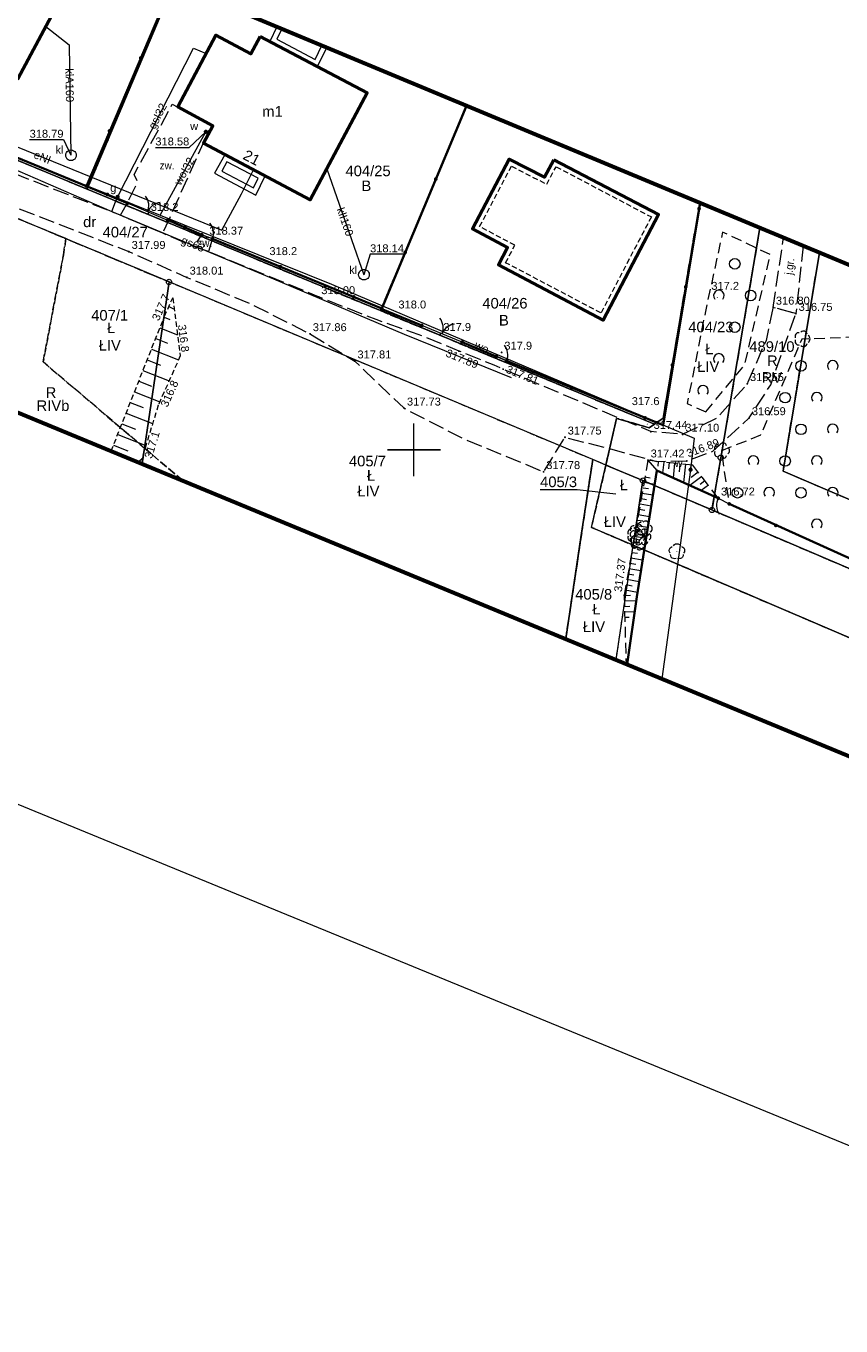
# Model space of a CAD drawing. Extents: x 6589191 to 6589689, y 5598567 to 5598886.
# Tile 10 of 12: x 6589513 to 6589590, y 5598567 to 5598690. Entities that reach past the tile are written whole.
import ezdxf
from ezdxf.enums import TextEntityAlignment as Align

# ---------------------------------------------------------------- set-up
doc = ezdxf.new("R2010")
doc.units = 0
doc.header["$LTSCALE"] = 0.5
for name, pattern in [('2 1', [3, 2, -1]), ('3 1', [4, 3, -1]), ('EGKK', [4, 3, -1]), ('PRZER1-1', [2, 1, -1]), ('PRZER2-1', [3, 2, -1]), ('PRZER3-1', [4, 3, -1])]:
    doc.linetypes.add(name, pattern=pattern)
doc.layers.get('0').update_dxf_attribs({"linetype": 'CONTINUOUS', "lineweight": 13})
doc.layers.get('Defpoints').update_dxf_attribs({"linetype": 'CONTINUOUS'})
for name, color, linetype, lineweight in [('-ZAKRES', 192, 'CONTINUOUS', 60), ('EGBT', 7, 'CONTINUOUS', 18), ('EGBU', 7, 'CONTINUOUS', 50), ('EGBU_O', 7, 'CONTINUOUS', 50), ('EGDE', 7, 'CONTINUOUS', 18), ('EGDE_O', 7, 'CONTINUOUS', 18), ('EGPG', 7, 'CONTINUOUS', 18), ('GUPPRZ_O', 7, 'CONTINUOUS', 18), ('OTBB', 7, 'CONTINUOUS', 50), ('OTK', 7, 'CONTINUOUS', 20), ('OTK_O', 7, 'CONTINUOUS', 20), ('OTO', 7, 'CONTINUOUS', 20), ('OTOF', 7, 'CONTINUOUS', 18), ('OTOO', 7, 'CONTINUOUS', 35), ('OTR', 7, 'CONTINUOUS', 20), ('OTRK', 7, 'PRZER2-1', 18), ('OTRN', 7, 'CONTINUOUS', 13), ('OTRN_O', 7, 'CONTINUOUS', 13), ('OTRS', 7, 'CONTINUOUS', 20), ('OTRS_O', 7, 'CONTINUOUS', 20), ('PARSI', 7, 'CONTINUOUS', 20)]:
    doc.layers.add(name, color=color, linetype=linetype, lineweight=lineweight)
for name, color, linetype, lineweight, true_color in [('EGKK', 7, 'PRZER3-1', 18, 0x24bc24), ('EGKK_O', 7, 'PRZER3-1', 18, 0x24bc24), ('EGUG', 7, 'PRZER1-1', 18, 0x008000), ('EGUG_O', 7, 'PRZER1-1', 18, 0x008000), ('OTZ', 7, 'CONTINUOUS', 18, 0x008000), ('OTZL', 7, 'CONTINUOUS', 18, 0x008000), ('SUEP', 1, 'CONTINUOUS', 18, 0xff0000), ('SUEP_O', 1, 'CONTINUOUS', 18, 0xff0000), ('SUGP', 7, 'CONTINUOUS', 18, 0xbfbf00), ('SUGP_O', 7, 'CONTINUOUS', 18, 0xbfbf00), ('SUGW', 7, 'CONTINUOUS', 18, 0xbfbf00), ('SUGW_O', 7, 'CONTINUOUS', 18, 0xbfbf00), ('SUKM', 7, 'CONTINUOUS', 18, 0x803300), ('SUKM_O', 7, 'CONTINUOUS', 18, 0x803300), ('SUKP', 7, 'CONTINUOUS', 18, 0x803300), ('SUKP_O', 7, 'CONTINUOUS', 18, 0x803300), ('SUWP', 5, 'CONTINUOUS', 18, 0x0000ff), ('SUWP_O', 5, 'CONTINUOUS', 18, 0x0000ff), ('SUWW', 5, 'CONTINUOUS', 18, 0x0000ff), ('SUWW_O', 5, 'CONTINUOUS', 18, 0x0000ff)]:
    doc.layers.add(name, color=color, linetype=linetype, lineweight=lineweight, true_color=true_color)
doc.styles.add('BDOT', font='arial.ttf', dxfattribs={"width": 0.9})
doc.styles.add('GEO-INFO', font='arial.ttf')
doc.linetypes.add('OTOO', pattern='A,7.5,[30,msgB.shx,S=1.28,R=0,X=0,Y=0],7.5', length=15)

# ---------------------------------------------------------------- blocks, each defined once
blk = doc.blocks.new('KOLO')
blk.add_hatch(color=0).paths.add_polyline_path([(-0.5, 0), (-0.482963, -0.12941), (-0.433013, -0.25), (-0.353553, -0.353553), (-0.25, -0.433013), (-0.12941, -0.482963), (0, -0.5), (0.12941, -0.482963), (0.25, -0.433013), (0.353553, -0.353553), (0.433013, -0.25), (0.482963, -0.12941), (0.5, 0), (0.482963, 0.12941), (0.433013, 0.25), (0.353553, 0.353553), (0.25, 0.433013), (0.12941, 0.482963), (0, 0.5), (-0.12941, 0.482963), (-0.25, 0.433013), (-0.353553, 0.353553), (-0.433013, 0.25), (-0.482963, 0.12941)])
blk = doc.blocks.new('SPDLP')
blk.add_hatch(color=0).paths.add_polyline_path([(0, -0.09), (0.027812, -0.085595), (0.052901, -0.072812), (0.072812, -0.052901), (0.085595, -0.027812), (0.09, 0), (0.085595, 0.027812), (0.072812, 0.052901), (0.052901, 0.072812), (0.027812, 0.085595), (0, 0.09), (-0.027812, 0.085595), (-0.052901, 0.072812), (-0.072812, 0.052901), (-0.085595, 0.027812), (-0.09, 0), (-0.085595, -0.027812), (-0.072812, -0.052901), (-0.052901, -0.072812), (-0.027812, -0.085595)])
at = {"color": 0}
for points in [[(-1.271938, -0.268652), (-1.40916, -0.048001), (-1.462858, 0.20623), (-1.426585, 0.463525), (-1.304695, 0.693003), (-1.11182, 0.867117), (-0.871109, 0.964971)], [(-0.648554, 1.126667), (-0.481106, 1.325358), (-0.255912, 1.454989), (0, 1.5), (0.255912, 1.454989), (0.481106, 1.325358), (0.648554, 1.126667)], [(0.871109, 0.964971), (1.11182, 0.867117), (1.304695, 0.693003), (1.426585, 0.463525), (1.462858, 0.20623), (1.40916, -0.048001), (1.271938, -0.268652)], [(-0.137547, -1.292703), (-0.389802, -1.355024), (-0.648184, -1.327532), (-0.881678, -1.213525), (-1.062258, -1.026689), (-1.168249, -0.78945), (-1.186929, -0.530282)], [(1.186929, -0.530282), (1.168249, -0.78945), (1.062258, -1.026689), (0.881678, -1.213525), (0.648184, -1.327532), (0.389802, -1.355024), (0.137547, -1.292703)]]:
    blk.add_lwpolyline(points, dxfattribs=at)
blk = doc.blocks.new('OKRAG_PELNY')
at = {"color": 0}
blk.add_lwpolyline([(0, 0.5), (0.12941, 0.482963), (0.25, 0.433013), (0.353553, 0.353553), (0.433013, 0.25), (0.482963, 0.12941), (0.5, 0), (0.482963, -0.12941), (0.433013, -0.25), (0.353553, -0.353553), (0.25, -0.433013), (0.12941, -0.482963), (0, -0.5), (-0.12941, -0.482963), (-0.25, -0.433013), (-0.353553, -0.353553), (-0.433013, -0.25), (-0.482963, -0.12941), (-0.5, 0), (-0.482963, 0.12941), (-0.433013, 0.25), (-0.353553, 0.353553), (-0.25, 0.433013), (-0.12941, 0.482963)], close=True, dxfattribs=at)
blk = doc.blocks.new('EPPGN')
blk.add_hatch(color=0).paths.add_polyline_path([(0, -0.09), (0.027812, -0.085595), (0.052901, -0.072812), (0.072812, -0.052901), (0.085595, -0.027812), (0.09, 0), (0.085595, 0.027812), (0.072812, 0.052901), (0.052901, 0.072812), (0.027812, 0.085595), (0, 0.09), (-0.027812, 0.085595), (-0.052901, 0.072812), (-0.072812, 0.052901), (-0.085595, 0.027812), (-0.09, 0), (-0.085595, -0.027812), (-0.072812, -0.052901), (-0.052901, -0.072812), (-0.027812, -0.085595)])
blk = doc.blocks.new('EPPGS')
at = {"color": 0}
blk.add_lwpolyline([(0, 0.5), (0.154508, 0.475528), (0.293893, 0.404508), (0.404508, 0.293893), (0.475528, 0.154508), (0.5, 0), (0.475528, -0.154508), (0.404508, -0.293893), (0.293893, -0.404508), (0.154508, -0.475528), (0, -0.5), (-0.154508, -0.475528), (-0.293893, -0.404508), (-0.404508, -0.293893), (-0.475528, -0.154508), (-0.5, 0), (-0.475528, 0.154508), (-0.404508, 0.293893), (-0.293893, 0.404508), (-0.154508, 0.475528)], close=True, dxfattribs=at)
blk = doc.blocks.new('OTRN')
at = {"layer": 'OTRN', "color": 1, "const_width": 0.18}
blk.add_lwpolyline([(-0.09, 0, 1), (0.09, 0, 1)], format="xyb", close=True, dxfattribs=at)
at = {"layer": 'OTRN_O', "color": 0, "style": 'BDOT'}
blk.add_attdef('RZEDNA', (0.51, 0.52), '', height=1.5, dxfattribs=at)
blk = doc.blocks.new('oto')
at = {"layer": 'OTO', "color": 0, "const_width": 0.35}
blk.add_lwpolyline([(-0.175, 0, 1), (0.175, 0, 1)], format="xyb", close=True, dxfattribs=at)
blk = doc.blocks.new('OTOB')
at = {"layer": 'OTO', "color": 0, "lineweight": 18}
for centre, start, end in [((0, 3), 209.9347, 270.0084), ((0.02, -3), 90.3479, 149.9343)]:
    blk.add_arc(centre, 3, start, end, dxfattribs=at)
blk = doc.blocks.new('OTOFP')
at = {"layer": 'OTO', "color": 0, "lineweight": 18}
blk.add_arc((0, 3), 3, 270, 330, dxfattribs=at)
blk = doc.blocks.new('OTRS')
at = {"layer": 'OTRS', "color": 1, "lineweight": -3, "const_width": 0.18}
blk.add_lwpolyline([(-0.09, 0, 1), (0.09, 0, 1)], format="xyb", close=True, dxfattribs=at)
at = {"layer": 'OTRS_O', "color": 0, "style": 'BDOT'}
blk.add_attdef('RZEDNA', (0.51, 0.52), '', height=1.5, dxfattribs=at)
blk = doc.blocks.new('OTZL')
at = {"layer": 'OTZ', "color": 0, "lineweight": 18, "const_width": 0.1}
blk.add_lwpolyline([(-0.05, 0, 1), (0.05, 0, 1)], format="xyb", close=True, dxfattribs=at)
at = {"layer": 'OTZ', "color": 0, "lineweight": 18}
for centre, start, end in [((-0.65, 0.47), 84, 204), ((0.25, 0.76), 12, 132), ((0.8, 0), 300, 60), ((-0.65, -0.47), 156, 276), ((0.25, -0.76), 228, 348)]:
    blk.add_arc(centre, 0.7, start, end, dxfattribs=at)
blk = doc.blocks.new('otzk_a')
at = {"layer": 'OTZ', "color": 0, "lineweight": 18}
blk.add_circle((0, 0), 1, dxfattribs=at)
blk = doc.blocks.new('otzk_b')
at = {"layer": 'OTZ', "color": 0, "lineweight": 18}
blk.add_arc((0, 0), 1, 318.5904, 221.4096, dxfattribs=at)
blk = doc.blocks.new('mzsk')
at = {"layer": 'PARSI', "color": 0}
for p, q in [((0, -5), (0, 5)), ((5, 0), (-5, 0))]:
    blk.add_line(p, q, dxfattribs=at)

msp = doc.modelspace()

# ---------------------------------------------------------------- linework, layer by layer
at = {"layer": '-ZAKRES'}
msp.add_lwpolyline([(6589657.89, 5598639.7), (6589229.73, 5598817.98), (6589214.49, 5598776.89), (6589638.27, 5598601.52)], close=True, dxfattribs=at)
at = {"color": 7, "linetype": 'Continuous', "lineweight": 13, "elevation": 100, "flags": 128}
for points in [[(6589550, 5598647.5), (6589550, 5598652.5)], [(6589547.5, 5598650), (6589552.5, 5598650)]]:
    msp.add_lwpolyline(points, dxfattribs=at)
at = {"layer": 'Defpoints', "lineweight": 18, "flags": 128}
msp.add_lwpolyline([(6589191.28, 5598748.5), (6589632.74, 5598567.1)], dxfattribs=at)
at = {"layer": 'EGBT', "color": 7, "linetype": 'Continuous', "lineweight": 18, "elevation": 10.18}
for points in [[(6589537.04, 5598690.02), (6589536.36, 5598688.64)], [(6589537.5, 5598689.83), (6589537.02, 5598688.85)], [(6589536.36, 5598688.64), (6589540.87, 5598686.26), (6589541.76, 5598688.06)], [(6589537.02, 5598688.85), (6589540.65, 5598686.94), (6589541.3, 5598688.25)]]:
    msp.add_lwpolyline(points, dxfattribs=at)
for points in [[(6589532.12, 5598677.92), (6589531.14, 5598676.18), (6589535.06, 5598674.1), (6589535.92, 5598675.91)], [(6589532.32, 5598677.25), (6589531.83, 5598676.38), (6589534.83, 5598674.79), (6589535.26, 5598675.69)]]:
    msp.add_lwpolyline(points, close=True, dxfattribs=at)
at = {"layer": 'EGBU', "color": 7, "linetype": 'Continuous', "lineweight": 50, "elevation": 10.18}
for points in [[(6589507.83, 5598700.59), (6589517.93, 5598695.23), (6589512.56, 5598685.1), (6589502.44, 5598690.48), (6589503.32, 5598692.13), (6589500.01, 5598693.9), (6589503.61, 5598700.7), (6589506.97, 5598698.92)], [(6589535.45, 5598689.12), (6589534.57, 5598687.47), (6589531.26, 5598689.22), (6589527.68, 5598682.44), (6589530.97, 5598680.66), (6589530.09, 5598679), (6589540.2, 5598673.64), (6589545.56, 5598683.78)]]:
    msp.add_lwpolyline(points, close=True, dxfattribs=at)
at = {"layer": 'EGDE', "color": 7, "linetype": 'Continuous', "lineweight": 18, "elevation": 10.22}
for points in [[(6589527.28, 5598694.09), (6589519.1, 5598674.66), (6589491.39, 5598686.15)], [(6589519.1, 5598674.66), (6589527.28, 5598694.09)], [(6589554.98, 5598682.56), (6589546.82, 5598663.17), (6589519.1, 5598674.66)], [(6589546.82, 5598663.17), (6589554.98, 5598682.56)], [(6589577.02, 5598673.38), (6589573.56, 5598653.01), (6589572.73, 5598652.43), (6589546.82, 5598663.17)], [(6589582.71, 5598671.01), (6589579.01, 5598649.25), (6589578.17, 5598644.31), (6589571.65, 5598647.09), (6589568.14, 5598648.56), (6589569.16, 5598652.98), (6589572.24, 5598652.09), (6589572.73, 5598652.43), (6589573.56, 5598653.01), (6589577.02, 5598673.38)], [(6589524.3, 5598648.68), (6589526.84, 5598665.89), (6589512.36, 5598671.96), (6589509.48, 5598654.81)], [(6589588.34, 5598668.66), (6589584.89, 5598647.97), (6589645.19, 5598622.16), (6589645.16, 5598615.72), (6589633.91, 5598620.5), (6589578.17, 5598644.31), (6589579.01, 5598649.25), (6589582.71, 5598671.01)], [(6589645.49, 5598615.58), (6589645.16, 5598615.72), (6589645.19, 5598622.16), (6589584.89, 5598647.97), (6589588.34, 5598668.66)], [(6589526.84, 5598665.89), (6589524.3, 5598648.68)], [(6589564.35, 5598632.11), (6589565.79, 5598641.71), (6589566.9, 5598649.08), (6589526.84, 5598665.89)], [(6589569.11, 5598630.14), (6589570.73, 5598640.97), (6589566.78, 5598642.66), (6589568.14, 5598648.56), (6589566.9, 5598649.08), (6589565.79, 5598641.71)], [(6589565.79, 5598641.71), (6589564.35, 5598632.11)], [(6589569.11, 5598630.14), (6589570.73, 5598640.97)], [(6589570.73, 5598640.97), (6589632.97, 5598614.33), (6589631.45, 5598604.34)]]:
    msp.add_lwpolyline(points, dxfattribs=at)
for points in [[(6589489.46, 5598681.53), (6589491.39, 5598686.15), (6589519.1, 5598674.66), (6589546.82, 5598663.17), (6589572.73, 5598652.43), (6589572.24, 5598652.09), (6589569.16, 5598652.98), (6589568.14, 5598648.56), (6589566.9, 5598649.08), (6589526.84, 5598665.89), (6589512.36, 5598671.96)], [(6589570.73, 5598640.97), (6589566.78, 5598642.66), (6589568.14, 5598648.56), (6589571.65, 5598647.09)], [(6589571.65, 5598647.09), (6589578.17, 5598644.31), (6589633.91, 5598620.5), (6589632.97, 5598614.33), (6589570.73, 5598640.97)]]:
    msp.add_lwpolyline(points, close=True, dxfattribs=at)
at = {"layer": 'EGDE_O', "color": 7, "linetype": 'Continuous', "lineweight": 9, "elevation": 10.81, "flags": 128}
msp.add_lwpolyline([(6589561.93, 5598646.24), (6589565.42, 5598646.24), (6589569.1, 5598645.84)], dxfattribs=at)
at = {"layer": 'EGKK', "linetype": 'EGKK', "lineweight": 18, "ltscale": 0.5, "elevation": 10.06}
for points in [[(6589582.71, 5598671.01), (6589579.01, 5598649.25), (6589578.17, 5598644.31), (6589571.65, 5598647.09), (6589568.14, 5598648.56), (6589569.16, 5598652.98), (6589572.24, 5598652.09), (6589572.73, 5598652.43), (6589573.56, 5598653.01), (6589577.02, 5598673.38)], [(6589524.3, 5598648.68), (6589524.52, 5598650.17), (6589514.94, 5598658.32), (6589516.86, 5598668.45), (6589517.09, 5598669.98), (6589512.36, 5598671.96), (6589509.48, 5598654.81)], [(6589582.71, 5598671.01), (6589579.01, 5598649.25), (6589578.17, 5598644.31), (6589633.91, 5598620.5), (6589635.11, 5598626.47), (6589584.89, 5598647.97), (6589588.34, 5598668.66)], [(6589639.33, 5598647.43), (6589635.11, 5598626.47), (6589584.89, 5598647.97), (6589588.34, 5598668.66)], [(6589564.35, 5598632.11), (6589565.79, 5598641.71), (6589566.9, 5598649.08), (6589526.84, 5598665.89), (6589524.52, 5598650.17), (6589528.14, 5598647.09)], [(6589528.14, 5598647.09), (6589524.52, 5598650.17), (6589524.3, 5598648.68)], [(6589569.11, 5598630.14), (6589570.73, 5598640.97), (6589566.78, 5598642.66), (6589568.14, 5598648.56), (6589566.9, 5598649.08), (6589565.79, 5598641.71), (6589564.35, 5598632.11)]]:
    msp.add_lwpolyline(points, dxfattribs=at)
for points in [[(6589524.52, 5598650.17), (6589514.94, 5598658.32), (6589516.86, 5598668.45), (6589517.09, 5598669.98), (6589526.84, 5598665.89)], [(6589571.65, 5598647.09), (6589568.14, 5598648.56), (6589566.78, 5598642.66), (6589570.73, 5598640.97)]]:
    msp.add_lwpolyline(points, close=True, dxfattribs=at)
at = {"layer": 'EGUG', "linetype": 'EGKK', "lineweight": 18, "ltscale": 0.5, "elevation": 10.08}
for points in [[(6589499.59, 5598705.62), (6589491.39, 5598686.15), (6589494.83, 5598684.72), (6589519.1, 5598674.66), (6589527.28, 5598694.09)], [(6589527.28, 5598694.09), (6589519.1, 5598674.66), (6589546.82, 5598663.17)], [(6589546.82, 5598663.17), (6589554.98, 5598682.56)], [(6589546.82, 5598663.17), (6589554.98, 5598682.56)], [(6589577.02, 5598673.38), (6589573.56, 5598653.01), (6589572.73, 5598652.43), (6589546.82, 5598663.17)], [(6589582.71, 5598671.01), (6589579.01, 5598649.25), (6589578.17, 5598644.31), (6589571.65, 5598647.09), (6589568.14, 5598648.56), (6589569.16, 5598652.98), (6589572.24, 5598652.09), (6589572.73, 5598652.43), (6589573.56, 5598653.01), (6589577.02, 5598673.38)], [(6589509.48, 5598654.81), (6589512.36, 5598671.96), (6589517.09, 5598669.98), (6589516.86, 5598668.45), (6589514.94, 5598658.32), (6589524.52, 5598650.17), (6589524.3, 5598648.68)], [(6589582.71, 5598671.01), (6589579.01, 5598649.25), (6589578.17, 5598644.31), (6589633.91, 5598620.5), (6589645.16, 5598615.72), (6589645.19, 5598622.16), (6589635.11, 5598626.47), (6589584.89, 5598647.97), (6589588.34, 5598668.66)], [(6589645.49, 5598615.58), (6589645.16, 5598615.72), (6589645.19, 5598622.16), (6589635.11, 5598626.47), (6589584.89, 5598647.97), (6589588.34, 5598668.66)], [(6589564.35, 5598632.11), (6589566.9, 5598649.08), (6589526.84, 5598665.89), (6589524.52, 5598650.17), (6589528.14, 5598647.09)], [(6589528.14, 5598647.09), (6589524.52, 5598650.17), (6589524.3, 5598648.68)], [(6589569.11, 5598630.14), (6589570.73, 5598640.97), (6589566.78, 5598642.66), (6589568.14, 5598648.56), (6589566.9, 5598649.08), (6589564.35, 5598632.11)], [(6589569.11, 5598630.14), (6589570.73, 5598640.97), (6589632.97, 5598614.33), (6589631.45, 5598604.34)]]:
    msp.add_lwpolyline(points, dxfattribs=at)
for points in [[(6589519.1, 5598674.66), (6589546.82, 5598663.17), (6589572.73, 5598652.43), (6589572.24, 5598652.09), (6589569.16, 5598652.98), (6589568.14, 5598648.56), (6589566.9, 5598649.08), (6589526.84, 5598665.89), (6589517.09, 5598669.98), (6589512.36, 5598671.96), (6589495.1, 5598679.17), (6589489.46, 5598681.53), (6589491.39, 5598686.15), (6589494.83, 5598684.72)], [(6589524.52, 5598650.17), (6589514.94, 5598658.32), (6589516.86, 5598668.45), (6589517.09, 5598669.98), (6589526.84, 5598665.89)], [(6589571.65, 5598647.09), (6589568.14, 5598648.56), (6589566.78, 5598642.66), (6589570.73, 5598640.97)], [(6589632.97, 5598614.33), (6589570.73, 5598640.97), (6589571.65, 5598647.09), (6589578.17, 5598644.31), (6589633.91, 5598620.5)]]:
    msp.add_lwpolyline(points, close=True, dxfattribs=at)
at = {"layer": 'GUPPRZ_O', "color": 7, "linetype": 'Continuous', "lineweight": 9, "elevation": 10.8, "flags": 128}
for points in [[(6589513.66, 5598679.36), (6589516.86, 5598679.36), (6589517.57, 5598677.87)], [(6589525.55, 5598678.62), (6589528.75, 5598678.62), (6589530.32, 5598680.09)], [(6589549.05, 5598668.51), (6589545.85, 5598668.51), (6589545.27, 5598666.57)]]:
    msp.add_lwpolyline(points, dxfattribs=at)
at = {"layer": 'OTBB', "color": 7, "linetype": 'Continuous', "lineweight": 50, "elevation": 10.18}
msp.add_lwpolyline([(6589563.22, 5598677.45), (6589573.12, 5598672.25), (6589567.89, 5598662.28), (6589557.99, 5598667.49), (6589558.85, 5598669.14), (6589555.54, 5598670.91), (6589559.01, 5598677.51), (6589562.34, 5598675.8)], close=True, dxfattribs=at)
at = {"layer": 'OTBB', "color": 7, "linetype": 'PRZER2-1', "lineweight": 18, "ltscale": 0.5, "elevation": 10.18}
msp.add_lwpolyline([(6589563.43, 5598676.78), (6589572.45, 5598672.04), (6589567.68, 5598662.96), (6589558.66, 5598667.7), (6589559.52, 5598669.35), (6589556.21, 5598671.12), (6589559.22, 5598676.84), (6589562.55, 5598675.13)], close=True, dxfattribs=at)
at = {"layer": 'OTK', "linetype": '3 1', "lineweight": 18, "flags": 128}
for points in [[(6589229.92, 5598785.02), (6589233.07, 5598786.28), (6589235.6, 5598786.05), (6589245.46, 5598782.54), (6589251.44, 5598780.32), (6589259.34, 5598777.13), (6589273.73, 5598771.25), (6589279.64, 5598768.92), (6589291.51, 5598764.02), (6589301.49, 5598759.94), (6589307.24, 5598757.62), (6589319.18, 5598752.52), (6589328.81, 5598748.11), (6589334.38, 5598745.73), (6589346.14, 5598740.69), (6589355.35, 5598736.75), (6589361.95, 5598733.83), (6589379, 5598726.12), (6589383.09, 5598724.31), (6589389.57, 5598721.57), (6589393.49, 5598719.95), (6589410.86, 5598712.39), (6589418.88, 5598709.12), (6589435.82, 5598702.8), (6589439.96, 5598701.13), (6589445.52, 5598699.03), (6589447.41, 5598698.44), (6589458.49, 5598694.41), (6589465.74, 5598690.96), (6589469.3, 5598689.19), (6589473.72, 5598686.7), (6589478.25, 5598683.34), (6589480.51, 5598680.03), (6589481.3, 5598676.2), (6589481.21, 5598670.02), (6589484.28, 5598669.99), (6589484.3, 5598672.2), (6589486.24, 5598675.75), (6589489.23, 5598678.72), (6589490.84, 5598679.41), (6589495.41, 5598678.68), (6589501.86, 5598676.79), (6589509.17, 5598674.19), (6589523.05, 5598668.75), (6589528.53, 5598666.32), (6589534.45, 5598663.87), (6589540.18, 5598660.97), (6589544.4, 5598658.39), (6589549.08, 5598653.93), (6589554.66, 5598651.06), (6589562.25, 5598647.92), (6589564.28, 5598651.19), (6589568.7, 5598650.05), (6589572.94, 5598648.91), (6589575.79, 5598648.95), (6589578.26, 5598649.86), (6589581.69, 5598653.02), (6589583.73, 5598656.16), (6589586.11, 5598662.89), (6589583.96, 5598663.48), (6589583.29, 5598660.36), (6589581.51, 5598656.25), (6589578.63, 5598652.97), (6589575.4, 5598651.46), (6589572.4, 5598651.72), (6589558.43, 5598657.63), (6589557.57, 5598658.01), (6589554.26, 5598659.34), (6589550.41, 5598660.92), (6589546.43, 5598662.32), (6589540.98, 5598664.47), (6589530.56, 5598668.75), (6589529.2, 5598669.22), (6589526.24, 5598670.49), (6589522.25, 5598672.19), (6589509.65, 5598677.14), (6589498.49, 5598681.93), (6589494.61, 5598683.42), (6589487.68, 5598686.23), (6589474.48, 5598691.4), (6589470.7, 5598692.91), (6589466.85, 5598694.54), (6589457.89, 5598698.08), (6589446.74, 5598702.66), (6589441.22, 5598704.87), (6589418.41, 5598713.61), (6589414.82, 5598715.08), (6589410.94, 5598716.79), (6589405.16, 5598718.49), (6589391.3, 5598724.76), (6589388.03, 5598726.1), (6589380.25, 5598729.41), (6589373.55, 5598732.53), (6589364.06, 5598736.77), (6589358.71, 5598739.09), (6589354.87, 5598740.76), (6589345.35, 5598745.17), (6589336.42, 5598749.35), (6589332.26, 5598751.2), (6589328.66, 5598752.66), (6589321.04, 5598755.96), (6589308.73, 5598761.23), (6589304.85, 5598762.83), (6589300.83, 5598764.47), (6589281.33, 5598772.87), (6589264.71, 5598779.74), (6589253.32, 5598784.66), (6589250.48, 5598785.91), (6589245.47, 5598788.02), (6589235.88, 5598791.83), (6589233.62, 5598792.33), (6589231.24, 5598794)], [(6589526.24, 5598670.49), (6589522.25, 5598672.19), (6589522.9, 5598673.33), (6589523.88, 5598675.33), (6589523.54, 5598676.06), (6589527.15, 5598682.69), (6589527.68, 5598682.42), (6589530.93, 5598680.64), (6589530.07, 5598679)], [(6589530.56, 5598668.75), (6589529.2, 5598669.22), (6589529.95, 5598670.34), (6589530.94, 5598669.96)]]:
    msp.add_lwpolyline(points, close=True, dxfattribs=at)
at = {"layer": 'OTK', "linetype": '3 1', "lineweight": 18}
msp.add_lwpolyline([(6589586.8, 5598669.31), (6589586.11, 5598662.89), (6589583.96, 5598663.48), (6589584.94, 5598670.08)], dxfattribs=at)
at = {"layer": 'OTO', "linetype": 'OTOO', "lineweight": 35, "flags": 128}
for points in [[(6589519.03, 5598674.96), (6589503.15, 5598681.48)], [(6589550.74, 5598661.77), (6589546.89, 5598663.34)], [(6589554.55, 5598660.19), (6589557.78, 5598658.83)], [(6589558.76, 5598658.43), (6589573.55, 5598652.34)]]:
    msp.add_lwpolyline(points, dxfattribs=at)
at = {"layer": 'OTO', "lineweight": 18}
for points in [[(6589526.72, 5598671.69), (6589522.9, 5598673.33)], [(6589530.94, 5598669.96), (6589529.95, 5598670.34)], [(6589554.55, 5598660.19), (6589550.74, 5598661.77)], [(6589558.76, 5598658.43), (6589557.78, 5598658.83)], [(6589578.77, 5598645.42), (6589579.81, 5598644.88)]]:
    msp.add_lwpolyline(points, dxfattribs=at)
at = {"layer": 'OTO', "linetype": 'OTOO', "lineweight": 35}
msp.add_lwpolyline([(6589570.15, 5598629.71), (6589571.06, 5598636.09), (6589572.95, 5598648.06), (6589578.77, 5598645.42)], dxfattribs=at)
at = {"layer": 'OTOF', "color": 7, "linetype": 'Continuous', "lineweight": 18, "elevation": 10.18}
msp.add_lwpolyline([(6589558.73, 5598658.45), (6589557.76, 5598658.85)], dxfattribs=at)
at = {"layer": 'OTOO', "color": 7, "linetype": 'Continuous', "lineweight": 35, "elevation": 10.18}
for points in [[(6589519.03, 5598674.96), (6589527.18, 5598694.13)], [(6589546.95, 5598663.38), (6589554.96, 5598682.56)], [(6589522.92, 5598673.33), (6589519.03, 5598674.96)], [(6589573.55, 5598652.34), (6589573.55, 5598652.34), (6589577.05, 5598673.37)], [(6589526.71, 5598671.75), (6589529.95, 5598670.34)], [(6589530.94, 5598669.96), (6589546.95, 5598663.38), (6589546.95, 5598663.38)], [(6589632.05, 5598604.09), (6589634.31, 5598620.1), (6589604.24, 5598633.82), (6589579.81, 5598644.88)]]:
    msp.add_lwpolyline(points, dxfattribs=at)
at = {"layer": 'OTR', "lineweight": 18}
for p, q in [((6589572.12, 5598649.02, 317.42), (6589572.95, 5598648.06, 316.87)), ((6589573.09, 5598648.89), (6589573.05, 5598648.46)), ((6589573.61, 5598648.84), (6589573.5, 5598647.81)), ((6589574.12, 5598648.79), (6589574.06, 5598648.19)), ((6589574.64, 5598648.73), (6589574.49, 5598647.36)), ((6589575.15, 5598648.68), (6589575.07, 5598647.91)), ((6589575.67, 5598648.63), (6589575.49, 5598646.91)), ((6589576.18, 5598648.57), (6589576.08, 5598647.63)), ((6589571.84, 5598647.44), (6589572.33, 5598647.35)), ((6589577.2, 5598647.47), (6589576.09, 5598646.63)), ((6589576.88, 5598647.88), (6589576.22, 5598647.38)), ((6589571.66, 5598646.42), (6589572.16, 5598646.33)), ((6589571.75, 5598646.93), (6589572.75, 5598646.76)), ((6589577.51, 5598647.06), (6589577.07, 5598646.72)), ((6589577.83, 5598646.65), (6589577.16, 5598646.14)), ((6589571.39, 5598644.89), (6589572.42, 5598644.71)), ((6589571.48, 5598645.4), (6589571.99, 5598645.31)), ((6589571.57, 5598645.91), (6589572.59, 5598645.73)), ((6589571.21, 5598643.87), (6589572.26, 5598643.69)), ((6589571.3, 5598644.38), (6589571.82, 5598644.29)), ((6589570.94, 5598642.34), (6589571.48, 5598642.25)), ((6589571.03, 5598642.85), (6589572.1, 5598642.67)), ((6589571.12, 5598643.36), (6589571.65, 5598643.27)), ((6589570.77, 5598641.32), (6589571.31, 5598641.23)), ((6589570.85, 5598641.83), (6589571.94, 5598641.64)), ((6589570.59, 5598640.3), (6589571.14, 5598640.21)), ((6589570.68, 5598640.81), (6589571.77, 5598640.62)), ((6589570.32, 5598638.77), (6589571.45, 5598638.58)), ((6589570.41, 5598639.28), (6589570.97, 5598639.19)), ((6589570.5, 5598639.79), (6589571.61, 5598639.6)), ((6589570.14, 5598637.76), (6589571.29, 5598637.55)), ((6589570.23, 5598638.26), (6589570.8, 5598638.16)), ((6589569.87, 5598636.23), (6589570.48, 5598636.24)), ((6589569.96, 5598636.74), (6589571.13, 5598636.53)), ((6589570.05, 5598637.25), (6589570.63, 5598637.14)), ((6589569.89, 5598635.71), (6589571.01, 5598635.74)), ((6589569.9, 5598635.19), (6589570.42, 5598635.21)), ((6589569.92, 5598634.67), (6589570.86, 5598634.7)), ((6589569.93, 5598634.16), (6589570.36, 5598634.17))]:
    msp.add_line(p, q, dxfattribs=at)
at = {"layer": 'OTR', "linetype": '2 1', "lineweight": 18}
for points in [[(6589578.77, 5598645.42), (6589576.37, 5598648.55), (6589572.94, 5598648.91), (6589572.12, 5598649.02), (6589569.87, 5598636.24), (6589570.05, 5598629.74)], [(6589570.15, 5598629.71), (6589571.06, 5598636.09), (6589572.95, 5598648.06), (6589578.77, 5598645.42), (6589576.37, 5598648.55), (6589572.94, 5598648.91), (6589572.12, 5598649.02), (6589569.87, 5598636.24), (6589570.05, 5598629.74)]]:
    msp.add_lwpolyline(points, dxfattribs=at)
at = {"layer": 'OTR'}
msp.add_lwpolyline([(6589570.15, 5598629.71), (6589571.06, 5598636.09), (6589572.95, 5598648.06), (6589578.77, 5598645.42)], dxfattribs=at)
at = {"layer": 'OTRK', "color": 7, "linetype": 'PRZER2-1', "lineweight": 18, "ltscale": 0.5, "elevation": 10.06}
for points in [[(6589521.37, 5598649.89), (6589526.41, 5598662.64), (6589527.19, 5598664.37)], [(6589527.19, 5598664.37), (6589527.91, 5598658.9), (6589525.82, 5598654.23), (6589524.26, 5598649.13), (6589523.93, 5598648.83)]]:
    msp.add_lwpolyline(points, dxfattribs=at)
at = {"layer": 'OTRK', "color": 7, "linetype": 'Continuous', "lineweight": 18, "elevation": 10.06, "flags": 128}
for points in [[(6589526.82, 5598663.55), (6589527.33, 5598663.32)], [(6589526.38, 5598662.56), (6589526.93, 5598662.34)], [(6589525.98, 5598661.55), (6589527.65, 5598660.89)], [(6589525.18, 5598659.53), (6589527.74, 5598658.52)], [(6589525.58, 5598660.54), (6589526.69, 5598660.1)], [(6589524.78, 5598658.52), (6589526.04, 5598658.02)], [(6589524.38, 5598657.51), (6589526.85, 5598656.53)], [(6589523.98, 5598656.5), (6589525.19, 5598656.02)], [(6589523.58, 5598655.49), (6589525.96, 5598654.55)], [(6589522.79, 5598653.47), (6589525.28, 5598652.48)], [(6589523.18, 5598654.48), (6589524.39, 5598654)], [(6589522.39, 5598652.46), (6589523.68, 5598651.95)], [(6589521.99, 5598651.45), (6589524.65, 5598650.4)], [(6589521.59, 5598650.44), (6589522.96, 5598649.9)]]:
    msp.add_lwpolyline(points, dxfattribs=at)
at = {"layer": 'OTZ', "color": 7, "linetype": '2 1', "lineweight": 18, "flags": 128}
for points in [[(6589577.59, 5598653.59), (6589581.28, 5598658.06), (6589583.69, 5598668.47), (6589579.18, 5598670.6), (6589577.55, 5598663.08), (6589575.83, 5598654.37)], [(6589625.71, 5598624.09), (6589579.81, 5598644.88), (6589579.09, 5598649.92), (6589582.79, 5598651.42), (6589586.7, 5598660.5), (6589598.75, 5598660.94), (6589603.92, 5598657.22), (6589614.5, 5598643.17), (6589615.16, 5598636.57)]]:
    msp.add_lwpolyline(points, close=True, dxfattribs=at)
at = {"layer": 'SUEP', "linetype": 'Continuous', "lineweight": 18, "elevation": 10.14}
msp.add_lwpolyline([(6589492.37, 5598685.7), (6589492.94, 5598686.6), (6589531.82, 5598670.78), (6589533.69, 5598674.23), (6589534.84, 5598676.48)], dxfattribs=at)
at = {"layer": 'SUGP', "linetype": 'Continuous', "lineweight": 18, "elevation": 10.14}
for points in [[(6589521.97, 5598673.92), (6589529.15, 5598687.99), (6589530.35, 5598687.5)], [(6589487.88, 5598686.53), (6589501.12, 5598681.17), (6589512.02, 5598676.64), (6589521.43, 5598672.56), (6589536.71, 5598666.17), (6589549.06, 5598660.95), (6589559.2, 5598656.85)], [(6589521.43, 5598672.56), (6589521.79, 5598673.46)], [(6589521.79, 5598673.46), (6589521.97, 5598673.92)]]:
    msp.add_lwpolyline(points, dxfattribs=at)
at = {"layer": 'SUKP', "linetype": 'Continuous', "lineweight": 18, "elevation": 10.14}
for points in [[(6589515.18, 5598690.04), (6589517.4, 5598688.33), (6589517.57, 5598677.87)], [(6589541.75, 5598676.58), (6589545.27, 5598666.57)]]:
    msp.add_lwpolyline(points, dxfattribs=at)
at = {"layer": 'SUWP', "linetype": 'Continuous', "lineweight": 18, "elevation": 10.14}
for points in [[(6589253.22, 5598785.73), (6589277.85, 5598774.7), (6589305.68, 5598763.18), (6589333.37, 5598751.53), (6589359.97, 5598740.62), (6589388, 5598729.29), (6589388.23, 5598729.19), (6589415.26, 5598717.58), (6589415.67, 5598717.4), (6589435.86, 5598708.72), (6589442.31, 5598706.13), (6589442.99, 5598705.83), (6589465.95, 5598696.55), (6589470.91, 5598694.52), (6589498.32, 5598683.33), (6589525.99, 5598672.2), (6589542.2, 5598665.66), (6589576.49, 5598651.09), (6589576.15, 5598648.12), (6589573.42, 5598628.35)], [(6589525.99, 5598672.2), (6589530.32, 5598680.09), (6589530.77, 5598680.29)]]:
    msp.add_lwpolyline(points, dxfattribs=at)

# ---------------------------------------------------------------- block references
at = {"layer": 'EGPG', "color": 7, "lineweight": 18, "xscale": 0.5, "yscale": 0.5}
for name, p in [('EPPGN', (6589519.1, 5598674.66, 10.24)), ('EPPGS', (6589526.84, 5598665.89, 10.24)), ('EPPGN', (6589546.82, 5598663.17, 10.24)), ('EPPGN', (6589569.16, 5598652.98, 10.24)), ('EPPGN', (6589572.24, 5598652.09, 10.24)), ('EPPGN', (6589572.73, 5598652.43, 10.24)), ('EPPGN', (6589573.56, 5598653.01, 10.24)), ('EPPGN', (6589566.9, 5598649.08, 10.24)), ('EPPGN', (6589568.14, 5598648.56, 10.24)), ('EPPGS', (6589579.01, 5598649.25, 10.24)), ('EPPGS', (6589571.65, 5598647.09, 10.24)), ('EPPGN', (6589584.89, 5598647.97, 10.24)), ('EPPGS', (6589578.17, 5598644.31, 10.24)), ('EPPGN', (6589566.78, 5598642.66, 10.24)), ('EPPGN', (6589565.79, 5598641.71, 10.24)), ('EPPGN', (6589570.73, 5598640.97, 10.24))]:
    msp.add_blockref(name, p, dxfattribs=at)
at = {"layer": 'OTO', "lineweight": 18, "xscale": 0.5, "yscale": 0.5, "zscale": 0.5}
for p in [(6589522.9, 5598673.33), (6589526.72, 5598671.69), (6589529.95, 5598670.34), (6589530.94, 5598669.96), (6589550.74, 5598661.77), (6589554.55, 5598660.19), (6589557.78, 5598658.83), (6589558.76, 5598658.43), (6589578.77, 5598645.42), (6589579.81, 5598644.88)]:
    msp.add_blockref('oto', p, dxfattribs=at)
for name, p, rotation in [('OTOB', (6589524.81, 5598672.51), 246.7416679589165), ('OTOFP', (6589530.94, 5598669.96), 68.8306143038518), ('OTOB', (6589552.65, 5598660.98), 247.4784949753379), ('OTOFP', (6589558.76, 5598658.43), 67.81695908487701), ('OTOFP', (6589578.77, 5598645.42), 242.694846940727)]:
    msp.add_blockref(name, p, dxfattribs=dict(at, rotation=rotation))
at = {"layer": 'OTOO', "color": 7, "lineweight": 35, "xscale": 0.35, "yscale": 0.35}
for p in [(6589524.16, 5598687.07, 10.18), (6589554.95, 5598682.53, 10.18), (6589521.21, 5598680.17, 10.18), (6589552.06, 5598675.61, 10.18), (6589519.03, 5598674.96, 10.18), (6589521, 5598674.17, 10.18), (6589526.71, 5598671.75, 10.18), (6589576.95, 5598672.81, 10.18), (6589528.35, 5598671.06, 10.18), (6589549.17, 5598668.69, 10.18), (6589537.37, 5598667.32, 10.18), (6589544.31, 5598664.47, 10.18), (6589575.69, 5598665.42, 10.18), (6589546.95, 5598663.38, 10.18), (6589574.43, 5598658.03, 10.18), (6589564.92, 5598655.89, 10.18), (6589571.85, 5598653.02, 10.18), (6589584.21, 5598642.85, 10.18)]:
    msp.add_blockref('KOLO', p, dxfattribs=at)
at = {"layer": 'OTRN', "xscale": 0.5, "yscale": 0.5, "zscale": 0.5}
for p, values in [((6589524.86, 5598672.35, 318.17), {'RZEDNA': '318.2'}), ((6589552.52, 5598660.99, 317.88), {'RZEDNA': '317.9'}), ((6589558.29, 5598659.22, 317.92), {'RZEDNA': '317.9'})]:
    msp.add_blockref('OTRN', p, dxfattribs=at).add_auto_attribs(values)
at = {"layer": 'OTRN', "color": 7, "lineweight": 13, "xscale": 0.09, "yscale": 0.09}
for p in [(6589535.79, 5598667.75, 10.08), (6589527.19, 5598664.37, 10.08), (6589578.67, 5598664.41, 10.08), (6589547.99, 5598662.7, 10.08), (6589527.91, 5598658.9, 10.08), (6589525.82, 5598654.23, 10.08), (6589572.05, 5598652.43, 10.08), (6589524.26, 5598649.13, 10.08)]:
    msp.add_blockref('KOLO', p, dxfattribs=at)
at = {"layer": 'OTRS', "xscale": 0.5, "yscale": 0.5, "zscale": 0.5}
for p, values in [((6589530.39, 5598670.1, 318.37), {'RZEDNA': '318.37'}), ((6589523.05, 5598668.75, 317.99), {'RZEDNA': '317.99'}), ((6589528.53, 5598666.32, 318.01), {'RZEDNA': '318.01'}), ((6589540.98, 5598664.47, 318), {'RZEDNA': '318.00'}), ((6589583.96, 5598663.48, 316.8), {'RZEDNA': '316.80'}), ((6589586.11, 5598662.89, 316.75), {'RZEDNA': '316.75'}), ((6589540.18, 5598660.97, 317.86), {'RZEDNA': '317.86'}), ((6589544.4, 5598658.39, 317.81), {'RZEDNA': '317.81'}), ((6589581.51, 5598656.25, 316.55), {'RZEDNA': '316.55'}), ((6589549.08, 5598653.93, 317.73), {'RZEDNA': '317.73'}), ((6589581.69, 5598653.02, 316.59), {'RZEDNA': '316.59'}), ((6589564.28, 5598651.19, 317.75), {'RZEDNA': '317.75'}), ((6589575.4, 5598651.46, 317.1), {'RZEDNA': '317.10'}), ((6589572.4, 5598651.72, 317.44), {'RZEDNA': '317.44'}), ((6589572.12, 5598649.02, 317.42), {'RZEDNA': '317.42'}), ((6589562.25, 5598647.92, 317.78), {'RZEDNA': '317.78'}), ((6589578.77, 5598645.42, 316.72), {'RZEDNA': '316.72'})]:
    msp.add_blockref('OTRS', p, dxfattribs=at).add_auto_attribs(values)
at = {"layer": 'OTRS'}
ref = msp.add_blockref('OTRS', (6589554.26, 5598659.34, 317.89), dxfattribs=dict(at, xscale=0.5, yscale=0.5, zscale=0.5))
ref.add_attrib('RZEDNA', '317.89', (6589552.93, 5598658.87, 317.89), dxfattribs={"layer": 'OTRS_O', "color": 0, "height": 0.75, "rotation": 337.9262, "style": 'BDOT'})
ref = msp.add_blockref('OTRS', (6589558.43, 5598657.63, 317.81), dxfattribs=dict(at, xscale=0.5, yscale=0.5, zscale=0.5))
ref.add_attrib('RZEDNA', '317.81', (6589558.63, 5598657.33, 317.81), dxfattribs={"layer": 'OTRS_O', "color": 0, "height": 0.75, "rotation": 337.9262, "style": 'BDOT'})
ref = msp.add_blockref('OTRS', (6589575.79, 5598648.95, 316.89), dxfattribs=dict(at, xscale=0.5, yscale=0.5, zscale=0.5))
ref.add_attrib('RZEDNA', '316.89', (6589575.94, 5598649.28, 316.89), dxfattribs={"layer": 'OTRS_O', "color": 0, "height": 0.75, "rotation": 20.3128, "style": 'BDOT'})
ref = msp.add_blockref('OTRS', (6589569.87, 5598636.24, 317.37), dxfattribs=dict(at, xscale=0.5, yscale=0.5, zscale=0.5))
ref.add_attrib('RZEDNA', '317.37', (6589569.65, 5598636.52, 317.37), dxfattribs={"layer": 'OTRS_O', "color": 0, "height": 0.75, "rotation": 83.0252, "style": 'BDOT'})
at = {"layer": 'OTZ', "color": 7, "xscale": 0.5, "yscale": 0.5, "zscale": 0.5}
for name, p in [('otzk_a', (6589580.33, 5598667.6)), ('otzk_b', (6589578.83, 5598664.6)), ('otzk_a', (6589581.83, 5598664.6)), ('otzk_a', (6589580.33, 5598661.6)), ('otzk_b', (6589578.83, 5598658.6)), ('otzk_b', (6589577.33, 5598655.6))]:
    msp.add_blockref(name, p, dxfattribs=at)
at = {"layer": 'OTZ', "lineweight": 18, "xscale": 0.5, "yscale": 0.5, "zscale": 0.5}
for p in [(6589586.7, 5598660.5, 316.79), (6589579.09, 5598649.92, 316.89), (6589570.9, 5598641.93, 317.6), (6589571.11, 5598642.23, 317.55), (6589571.1, 5598641.75, 317.9), (6589571.65, 5598641.78, 318.09), (6589571.77, 5598642.53, 317.52), (6589571.22, 5598641.27, 317.73)]:
    msp.add_blockref('OTZL', p, dxfattribs=at)
at = {"layer": 'OTZ', "color": 7, "lineweight": 18, "xscale": 0.5, "yscale": 0.5, "zscale": 0.5}
for name, p in [('otzk_a', (6589586.59, 5598657.94)), ('otzk_b', (6589589.59, 5598657.94)), ('otzk_a', (6589585.09, 5598654.94)), ('otzk_b', (6589588.09, 5598654.94)), ('otzk_a', (6589586.59, 5598651.94)), ('otzk_b', (6589589.59, 5598651.94)), ('otzk_b', (6589582.09, 5598648.94)), ('otzk_a', (6589585.09, 5598648.94)), ('otzk_b', (6589588.09, 5598648.94)), ('otzk_a', (6589580.59, 5598645.94)), ('otzk_b', (6589583.59, 5598645.94)), ('otzk_a', (6589586.59, 5598645.94)), ('otzk_b', (6589589.59, 5598645.94)), ('otzk_b', (6589588.09, 5598642.94))]:
    msp.add_blockref(name, p, dxfattribs=at)
at = {"layer": 'OTZL', "lineweight": 18, "xscale": 0.5, "yscale": 0.5}
msp.add_blockref('SPDLP', (6589574.86, 5598640.37, 10.12), dxfattribs=at)
at = {"layer": 'PARSI', "xscale": 0.5, "yscale": 0.5, "zscale": 0.5}
msp.add_blockref('mzsk', (6589550, 5598650), dxfattribs=at)
at = {"layer": 'SUGW', "lineweight": 18, "xscale": 0.4, "yscale": 0.4}
msp.add_blockref('KOLO', (6589521.98, 5598673.93, 10.16), dxfattribs=at)
at = {"layer": 'SUKM', "lineweight": 18, "rotation": 269.9999974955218}
msp.add_blockref('OKRAG_PELNY', (6589517.57, 5598677.87, 10.16), dxfattribs=at)
at = {"layer": 'SUKM', "lineweight": 18}
msp.add_blockref('OKRAG_PELNY', (6589545.27, 5598666.57, 10.16), dxfattribs=at)
at = {"layer": 'SUWW', "lineweight": 18, "xscale": 0.4, "yscale": 0.4}
for p in [(6589530.32, 5598680.09, 10.16), (6589576.15, 5598648.12, 10.16)]:
    msp.add_blockref('KOLO', p, dxfattribs=at)

# ---------------------------------------------------------------- texts
at = {"layer": 'EGBU_O', "color": 7, "linetype": 'Continuous', "lineweight": 0, "style": 'GEO-INFO'}
msp.add_text('m1', height=1, dxfattribs=at).set_placement((6589536.62, 5598682.02, 10.8), align=Align.MIDDLE)
msp.add_text('21', height=1, rotation=332.5056, dxfattribs=at).set_placement((6589534.43, 5598677.2, 10.8), align=Align.CENTER)
at = {"layer": 'EGDE_O', "color": 7, "linetype": 'Continuous', "lineweight": 0, "style": 'GEO-INFO'}
for s, p in [('404/25', (6589545.66, 5598676.41, 10.81)), ('404/27', (6589522.7, 5598670.62, 10.81)), ('404/26', (6589558.6, 5598663.89, 10.81)), ('404/23', (6589578.07, 5598661.64, 10.81)), ('489/10', (6589583.84, 5598659.79, 10.81))]:
    msp.add_text(s, height=1, dxfattribs=at).set_placement(p, align=Align.MIDDLE)
for s, p in [('407/1', (6589521.23, 5598662.73, 10.81)), ('405/7', (6589545.6, 5598648.94, 10.81)), ('405/3', (6589563.67, 5598646.97, 10.81)), ('405/8', (6589566.99, 5598636.33, 10.81))]:
    msp.add_text(s, height=1, dxfattribs=at).set_placement(p, align=Align.MIDDLE_CENTER)
at = {"layer": 'EGKK_O', "linetype": 'Continuous', "lineweight": 0, "style": 'GEO-INFO'}
for s, p in [('ŁIV', (6589521.24, 5598659.89, 10.8)), ('ŁIV', (6589577.82, 5598657.88, 10.8)), ('RV', (6589583.84, 5598656.85, 10.8)), ('RIVb', (6589515.87, 5598654.2, 10.8)), ('ŁIV', (6589545.69, 5598646.1, -89.2)), ('ŁIV', (6589568.99, 5598643.2, 10.8)), ('ŁIV', (6589567.02, 5598633.26, 10.8))]:
    msp.add_text(s, height=1, dxfattribs=at).set_placement(p, align=Align.MIDDLE)
at = {"layer": 'EGUG_O', "linetype": 'Continuous', "lineweight": 0, "style": 'GEO-INFO'}
for s, p in [('B', (6589545.5, 5598674.98, 10.8)), ('dr', (6589519.34, 5598671.59, 10.8)), ('Ł', (6589521.37, 5598661.54, 10.8)), ('B', (6589558.5, 5598662.26, 10.8)), ('Ł', (6589545.94, 5598647.58, 10.8)), ('Ł', (6589569.84, 5598646.68, 10.8)), ('Ł', (6589567.25, 5598634.93, 10.8))]:
    msp.add_text(s, height=1, dxfattribs=at).set_placement(p, align=Align.MIDDLE)
for s, p in [('Ł', (6589577.92, 5598659.54, 10.8)), ('R', (6589583.88, 5598658.43)), ('R', (6589515.68, 5598655.42, 10.8))]:
    msp.add_text(s, height=1, dxfattribs=at).set_placement(p, align=Align.MIDDLE_CENTER)
at = {"layer": 'OTK_O', "char_height": 0.75, "attachment_point": 5, "style": 'BDOT'}
for insert in [(6589526.66, 5598676.9), (6589530.22, 5598669.58)]:
    msp.add_mtext('zw.', dxfattribs=dict(at, insert=insert))
at = {"layer": 'OTK_O', "insert": (6589585.61, 5598667.34), "char_height": 0.75, "attachment_point": 5, "rotation": 82.9542, "style": 'BDOT'}
msp.add_mtext('j.gr.', dxfattribs=at)
at = {"layer": 'OTRN_O', "color": 7, "linetype": 'Continuous', "lineweight": 0, "style": 'GEO-INFO'}
for s, p in [('318.2', (6589536.33, 5598668.2, 10.8)), ('318.0', (6589548.53, 5598663.15, 10.8)), ('317.6', (6589570.59, 5598654.01, 10.8))]:
    msp.add_text(s, height=0.75, dxfattribs=at).set_placement(p, align=Align.BOTTOM_LEFT)
msp.add_text('317.2', height=0.75, dxfattribs=at).set_placement((6589578.11, 5598665.14, 10.8))
for s, rotation, p in [('317.7', 65.7309, (6589525.87, 5598662.14, 10.8)), ('316.8', 277.4986, (6589527.68, 5598661.81, 10.8)), ('316.8', 65.8897, (6589526.69, 5598653.97, 10.8)), ('317.1', 72.9921, (6589525.21, 5598649.11, 10.8))]:
    msp.add_text(s, height=0.75, rotation=rotation, dxfattribs=at).set_placement(p)
at = {"layer": 'SUEP_O', "linetype": 'Continuous', "lineweight": 0, "style": 'GEO-INFO'}
msp.add_text('eNI', height=0.75, rotation=337.9, dxfattribs=at).set_placement((6589514.87, 5598677.68, 10.8), align=Align.MIDDLE)
at = {"layer": 'SUGP_O', "linetype": 'Continuous', "lineweight": 0, "style": 'GEO-INFO'}
for s, rotation, p in [('gsI32', 63, (6589525.85, 5598681.53, 10.8)), ('gs63', 337.3056, (6589529.07, 5598669.37, 10.8))]:
    msp.add_text(s, height=0.75, rotation=rotation, dxfattribs=at).set_placement(p, align=Align.MIDDLE)
at = {"layer": 'SUGW_O', "linetype": 'Continuous', "lineweight": 0, "style": 'GEO-INFO'}
msp.add_text('g', height=0.75, dxfattribs=at).set_placement((6589521.86, 5598674.41, 10.8), align=Align.RIGHT)
at = {"layer": 'SUKM_O', "linetype": 'Continuous', "lineweight": 0, "style": 'GEO-INFO'}
for s, p in [('318.79', (6589513.66, 5598680.28, 10.8)), ('kl', (6589516.11, 5598678.76, 10.8)), ('318.14', (6589545.85, 5598669.44, 10.8)), ('kl', (6589543.87, 5598667.4, 10.8))]:
    msp.add_text(s, height=0.75, dxfattribs=at).set_placement(p, align=Align.TOP_LEFT)
at = {"layer": 'SUKP_O', "linetype": 'Continuous', "lineweight": 0, "style": 'GEO-INFO'}
for s, rotation, p in [('klA160', 270.9, (6589517.46, 5598684.5, 10.8)), ('klI160', 289.4, (6589543.51, 5598671.58, 10.8))]:
    msp.add_text(s, height=0.75, rotation=rotation, dxfattribs=at).set_placement(p, align=Align.MIDDLE)
at = {"layer": 'SUWP_O', "linetype": 'Continuous', "lineweight": 0, "style": 'GEO-INFO'}
msp.add_text('woI32', height=0.75, rotation=61.2, dxfattribs=at).set_placement((6589528.28, 5598676.36, 10.8), align=Align.MIDDLE)
msp.add_text('wo', height=0.75, rotation=336.9791, dxfattribs=at).set_placement((6589556.41, 5598659.71, 10.8), align=Align.MIDDLE_CENTER)
at = {"layer": 'SUWW_O', "linetype": 'Continuous', "lineweight": 0, "style": 'GEO-INFO'}
for s, p in [('w', (6589528.84, 5598681, 10.8)), ('318.58', (6589525.55, 5598679.55, 10.8))]:
    msp.add_text(s, height=0.75, dxfattribs=at).set_placement(p, align=Align.TOP_LEFT)
msp.add_text('w', height=0.75, dxfattribs=at).set_placement((6589575.4, 5598648.37, 10.8), align=Align.RIGHT)

doc.saveas('drawing.dxf')
